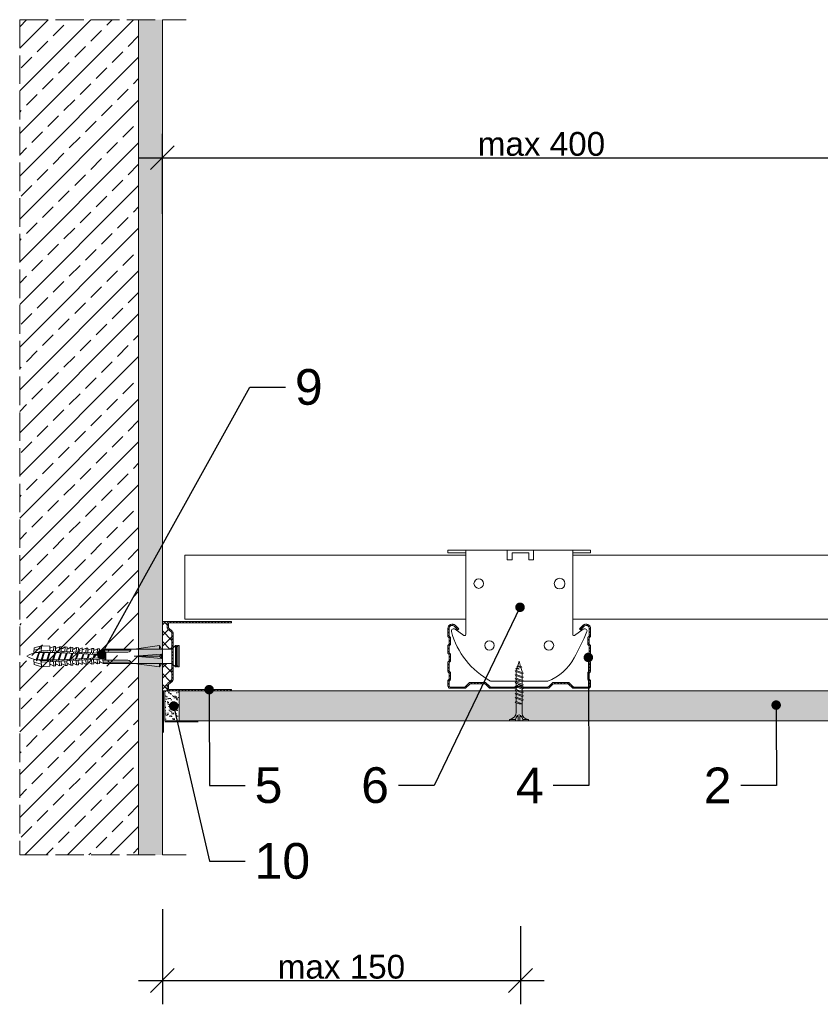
# Model space of a CAD drawing. Header units: millimetres. Extents: x -295 to 1938, y -1539 to -487.
# Tile 2 of 6: x -295 to 42, y -1020 to -606. Entities that reach past the tile are written whole.
import ezdxf
from ezdxf import colors
from ezdxf.entities.mleader import LeaderData, LeaderLine
from ezdxf.math import Vec2, Vec3

# ---------------------------------------------------------------- set-up
doc = ezdxf.new("R2010")
doc.units = ezdxf.units.MM
doc.linetypes.add('ACAD_ISO02W100', pattern=[15, 12, -3])
doc.layers.get('0').update_dxf_attribs({"lineweight": 5})
doc.layers.get('Defpoints').update_dxf_attribs({"lineweight": 9})
for name, color, linetype, lineweight in [('_RIGIPS AKCESORIA', 7, 'Continuous', 5), ('_RIGIPS G-K', 7, 'Continuous', 9), ('_RIGIPS PROFIL', 7, 'Continuous', 9), ('_RIGIPS PŁYTA', 7, 'Continuous', 9), ('KRESKOWANIE', 7, 'Continuous', 9), ('PRZERYWANA', 7, 'ACAD_ISO02W100', 9)]:
    doc.layers.add(name, color=color, linetype=linetype, lineweight=lineweight)
doc.styles.get("Standard").update_dxf_attribs({"font": 'arial.ttf'})
doc.dimstyles.new('Rigips', dxfattribs={"dimtxt": 10, "dimasz": 10, "dimexe": 10, "dimexo": 0.625, "dimtad": 1, "dimtxsty": 'Standard', "dimblk": 'OBLIQUE', "dimcen": 2.5, "dimdle": 10, "dimadec": 0, "dimazin": 0, "dimtfac": 1, "dimtmove": 0, "dimatfit": 3, "dimldrblk": 'DOT', "dimfxl": 1, "dimarcsym": 0})

# ---------------------------------------------------------------- blocks, each defined once
blk = doc.blocks.new('_Dot')
at = {"color": 0, "linetype": 'ByBlock', "lineweight": -2}
blk.add_line((-0.5, 0), (-1, 0), dxfattribs=at)
at = {"color": 0, "linetype": 'ByBlock', "const_width": 0.5}
blk.add_lwpolyline([(-0.25, 0, 1), (0.25, 0, 1)], format="xyb", close=True, dxfattribs=at)
blk = doc.blocks.new('TN 25')
at = {"layer": '_RIGIPS AKCESORIA'}
for p, q in [((0, -0.84), (0, 7.16)), ((0, 7.16), (0.46, 7.16)), ((0.46, 4.78), (0, 4.78)), ((0.46, 7.16), (0.46, 4.78)), ((1.77, 3.5), (1.77, 4.2)), ((3.02, 4.46), (8.47, 4.46)), ((7.12, 4.46), (7.12, 3.18)), ((8.03, 2.01), (7.12, 4.46)), ((8.47, 4.46), (8.79, 5)), ((9.61, 1.51), (8.47, 4.46)), ((8.79, 5), (9.93, 2.01)), ((9, 4.46), (10.1, 4.46)), ((10.1, 4.46), (10.41, 5)), ((11.23, 1.51), (10.1, 4.46)), ((10.41, 5), (11.56, 2.01)), ((10.62, 4.46), (11.67, 4.46)), ((11.67, 4.46), (11.99, 5)), ((12.81, 1.51), (11.67, 4.46)), ((11.99, 5), (13.14, 2.01)), ((12.2, 4.46), (13.21, 4.46)), ((13.21, 4.46), (13.52, 5)), ((14.34, 1.51), (13.21, 4.46)), ((13.52, 5), (14.67, 2.01)), ((13.73, 4.46), (14.8, 4.46)), ((14.8, 4.46), (15.12, 5)), ((15.94, 1.51), (14.8, 4.46)), ((15.12, 5), (16.26, 2.01)), ((15.33, 4.46), (16.42, 4.46)), ((16.42, 4.46), (16.73, 5)), ((17.55, 1.51), (16.42, 4.46)), ((16.73, 5), (17.88, 2.01)), ((16.94, 4.46), (17.99, 4.46)), ((17.99, 4.46), (18.31, 5)), ((19.13, 1.51), (17.99, 4.46)), ((18.31, 5), (19.45, 2.01)), ((18.52, 4.46), (19.68, 4.46)), ((19.68, 4.46), (20, 5)), ((20.82, 1.51), (19.68, 4.46)), ((20, 5), (21.14, 2.01)), ((20.21, 4.46), (20.7, 4.46)), ((20.7, 4.46), (22.28, 3.98)), ((22.28, 3.98), (22.56, 4.37)), ((22.56, 4.37), (23.03, 2.71)), ((0, 3.5), (1.77, 3.5)), ((0, 2.83), (1.77, 2.83)), ((0.46, 1.64), (0, 1.64)), ((0.46, -0.84), (0.46, 1.64)), ((1.77, 2.83), (1.77, 2.18)), ((7.49, 2.01), (3.55, 2.01)), ((7.12, 3.18), (7.65, 1.53)), ((7.65, 1.53), (8.03, 2.01)), ((9.41, 2.01), (8.03, 2.01)), ((9.93, 2.01), (9.61, 1.51)), ((11.04, 2.01), (9.93, 2.01)), ((11.56, 2.01), (11.23, 1.51)), ((12.61, 2.01), (11.56, 2.01)), ((13.14, 2.01), (12.81, 1.51)), ((14.15, 2.01), (13.14, 2.01)), ((14.67, 2.01), (14.34, 1.51)), ((15.74, 2.01), (14.67, 2.01)), ((16.26, 2.01), (15.94, 1.51)), ((17.36, 2.01), (16.26, 2.01)), ((17.88, 2.01), (17.55, 1.51)), ((18.93, 2.01), (17.88, 2.01)), ((19.45, 2.01), (19.13, 1.51)), ((19.45, 2.01), (20.62, 2.01)), ((21.14, 2.01), (20.82, 1.51)), ((21.14, 2.01), (21.81, 2.12)), ((21.85, 1.83), (21.67, 3.28)), ((21.67, 3.28), (22.14, 2.4)), ((22.14, 2.4), (21.85, 1.83)), ((22.7, 2.36), (22.14, 2.4)), ((22.7, 2.36), (22.28, 3.98)), ((23.03, 2.71), (22.7, 2.36)), ((22.71, 3.85), (25, 3.24)), ((25, 3.24), (23.03, 2.71)), ((0, -0.84), (0.46, -0.84))]:
    blk.add_line(p, q, dxfattribs=at)
for centre, major_axis, ratio, start_param, end_param in [((3.09, 7.67), (0.17, 3.2), 0.826134, 1.773653, 3.180586), ((-0.04, 0.9), (0, 3.93), 0.848176, -0.720942, -0.151112), ((3.37, -1.57), (0.28, 3.57), 0.832181, 0.035984, 1.430787), ((-2.73, 15.91), (0, 14.76), 0.848176, 3.399396, 3.475072), ((0.59, 4.62), (0, 2.81), 0.848176, 3.475072, 3.862535), ((1.66, 3.18), (0, 0.895), 0.848176, -1.552777, -0.720942), ((1.66, 3.18), (0, 0.895), 0.848176, 3.862535, 4.730408)]:
    blk.add_ellipse(centre, major_axis=major_axis, ratio=ratio, start_param=start_param, end_param=end_param, dxfattribs=at)
blk = doc.blocks.new('CD 60 ULTRASTIL')
h = blk.add_hatch()
h.set_pattern_fill('ANSI31', color=256, scale=0.3, style=0)
h.paths.add_polyline_path([(542.88, 684.5, -0.302776), (543.49, 684.5), (544.54, 683.79, 0.148069), (544.85, 683.7), (555.42, 683.7, 0.198912), (555.81, 683.86), (557.38, 685.44, -0.198912), (557.77, 685.6), (563.59, 685.6, -0.198912), (563.98, 685.44), (565.55, 683.86, 0.198912), (565.94, 683.7), (572.18, 683.7, 0.414214), (573.18, 684.7), (573.18, 686.74, 0.198912), (573.02, 687.12), (572.74, 687.4, -0.198912), (572.58, 687.79), (572.58, 689.87, -0.198912), (572.74, 690.26), (573.02, 690.54, 0.198912), (573.18, 690.93), (573.18, 694.47, 0.198912), (573.02, 694.86), (572.74, 695.14, -0.198912), (572.58, 695.53), (572.58, 697.61, -0.198912), (572.74, 698), (573.02, 698.28, 0.198912), (573.18, 698.67), (573.18, 701.47, 0.198912), (573.02, 701.86), (572.74, 702.14, -0.198912), (572.58, 702.53), (572.58, 704.61, -0.198912), (572.74, 705), (573.02, 705.28, 0.198912), (573.18, 705.67), (573.18, 708.9, 0.666128), (570.12, 710.18), (568.55, 708.63), (568.93, 708.24), (570.5, 709.79, -0.666128), (572.63, 708.9), (572.63, 705.9, -0.198912), (572.47, 705.51), (572.19, 705.23, 0.198912), (572.03, 704.84), (572.03, 702.3, 0.198912), (572.19, 701.91), (572.47, 701.63, -0.198912), (572.63, 701.25), (572.63, 698.9, -0.198912), (572.47, 698.51), (572.19, 698.23, 0.198912), (572.03, 697.84), (572.03, 695.3, 0.198912), (572.19, 694.91), (572.47, 694.63, -0.198912), (572.63, 694.25), (572.63, 691.16, -0.198912), (572.47, 690.77), (572.19, 690.49, 0.198912), (572.03, 690.1), (572.03, 687.56, 0.198912), (572.19, 687.17), (572.47, 686.9, -0.198912), (572.63, 686.51), (572.63, 684.7, -0.414214), (572.18, 684.25), (566.17, 684.25, -0.198912), (565.78, 684.41), (564.2, 685.99, 0.198912), (563.82, 686.15), (557.55, 686.15, 0.198912), (557.16, 685.99), (555.58, 684.41, -0.198912), (555.19, 684.25), (545.01, 684.25, -0.148069), (544.71, 684.34), (543.49, 685.16, 0.302776), (542.88, 685.16), (541.65, 684.34, -0.148069), (541.35, 684.25), (531.17, 684.25, -0.198912), (530.78, 684.41), (529.2, 685.99, 0.198912), (528.82, 686.15), (522.55, 686.15, 0.198912), (522.16, 685.99), (520.58, 684.41, -0.198912), (520.19, 684.25), (514.18, 684.25, -0.414214), (513.73, 684.7), (513.73, 686.51, -0.198912), (513.89, 686.9), (514.17, 687.17, 0.198912), (514.33, 687.56), (514.33, 690.1, 0.198912), (514.17, 690.49), (513.89, 690.77, -0.198912), (513.73, 691.16), (513.73, 694.25, -0.198912), (513.89, 694.63), (514.17, 694.91, 0.198912), (514.33, 695.3), (514.33, 697.84, 0.198912), (514.17, 698.23), (513.89, 698.51, -0.198912), (513.73, 698.9), (513.73, 701.25, -0.198912), (513.89, 701.63), (514.17, 701.91, 0.198912), (514.33, 702.3), (514.33, 704.84, 0.198912), (514.17, 705.23), (513.89, 705.51, -0.198912), (513.73, 705.9), (513.73, 708.9, -0.666128), (515.86, 709.79), (517.43, 708.24), (517.81, 708.63), (516.25, 710.18, 0.666128), (513.18, 708.9), (513.18, 705.67, 0.198912), (513.34, 705.28), (513.62, 705, -0.198912), (513.78, 704.61), (513.78, 702.53, -0.198912), (513.62, 702.14), (513.34, 701.86, 0.198912), (513.18, 701.47), (513.18, 698.67, 0.198912), (513.34, 698.28), (513.62, 698, -0.198912), (513.78, 697.61), (513.78, 695.53, -0.198912), (513.62, 695.14), (513.34, 694.86, 0.198912), (513.18, 694.47), (513.18, 690.93, 0.198912), (513.34, 690.54), (513.62, 690.26, -0.198912), (513.78, 689.87), (513.78, 687.79, -0.198912), (513.62, 687.4), (513.34, 687.12, 0.198912), (513.18, 686.74), (513.18, 684.7, 0.414214), (514.18, 683.7), (520.42, 683.7, 0.198912), (520.81, 683.86), (522.38, 685.44, -0.198912), (522.77, 685.6), (528.59, 685.6, -0.198912), (528.98, 685.44), (530.55, 683.86, 0.198912), (530.94, 683.7), (541.51, 683.7, 0.148069), (541.82, 683.79)])
for p, q in [((513.18, 708.9), (513.18, 705.67)), ((513.73, 708.9), (513.73, 705.9)), ((515.86, 709.79), (517.43, 708.24)), ((516.25, 710.18), (517.81, 708.63)), ((517.43, 708.24), (517.81, 708.63)), ((570.12, 710.18), (568.55, 708.63)), ((568.93, 708.24), (568.55, 708.63)), ((570.5, 709.79), (568.93, 708.24)), ((572.63, 708.9), (572.63, 705.9)), ((573.18, 708.9), (573.18, 705.67)), ((513.34, 705.28), (513.62, 705)), ((513.78, 704.61), (513.78, 702.53)), ((513.89, 705.51), (514.17, 705.23)), ((514.33, 704.84), (514.33, 702.3)), ((572.03, 704.84), (572.03, 702.3)), ((572.47, 705.51), (572.19, 705.23)), ((572.58, 704.61), (572.58, 702.53)), ((573.02, 705.28), (572.74, 705)), ((513.18, 698.67), (513.18, 701.47)), ((513.34, 701.86), (513.62, 702.14)), ((513.73, 698.9), (513.73, 701.25)), ((513.89, 701.63), (514.17, 701.91)), ((572.47, 701.63), (572.19, 701.91)), ((572.63, 698.9), (572.63, 701.25)), ((573.02, 701.86), (572.74, 702.14)), ((573.18, 698.67), (573.18, 701.47)), ((513.34, 698.28), (513.62, 698)), ((513.34, 694.86), (513.62, 695.14)), ((513.78, 697.61), (513.78, 695.53)), ((513.89, 698.51), (514.17, 698.23)), ((514.33, 697.84), (514.33, 695.3)), ((572.03, 697.84), (572.03, 695.3)), ((572.47, 698.51), (572.19, 698.23)), ((572.58, 697.61), (572.58, 695.53)), ((573.02, 698.28), (572.74, 698)), ((573.02, 694.86), (572.74, 695.14)), ((513.18, 694.47), (513.18, 690.93)), ((513.73, 694.25), (513.73, 691.16)), ((513.89, 694.63), (514.17, 694.91)), ((572.47, 694.63), (572.19, 694.91)), ((572.63, 694.25), (572.63, 691.16)), ((573.18, 694.47), (573.18, 690.93)), ((513.34, 690.54), (513.62, 690.26)), ((513.34, 687.12), (513.62, 687.4)), ((513.78, 689.87), (513.78, 687.79)), ((513.89, 690.77), (514.17, 690.49)), ((513.89, 686.9), (514.17, 687.17)), ((514.33, 690.1), (514.33, 687.56)), ((572.03, 690.1), (572.03, 687.56)), ((572.47, 690.77), (572.19, 690.49)), ((572.47, 686.9), (572.19, 687.17)), ((572.58, 689.87), (572.58, 687.79)), ((573.02, 690.54), (572.74, 690.26)), ((573.02, 687.12), (572.74, 687.4)), ((513.18, 686.74), (513.18, 684.7)), ((513.73, 686.51), (513.73, 684.7)), ((514.18, 684.25), (520.19, 684.25)), ((514.18, 683.7), (520.42, 683.7)), ((520.58, 684.41), (522.16, 685.99)), ((520.81, 683.86), (522.38, 685.44)), ((522.55, 686.15), (528.82, 686.15)), ((528.59, 685.6), (522.77, 685.6)), ((530.55, 683.86), (528.98, 685.44)), ((530.78, 684.41), (529.2, 685.99)), ((530.94, 683.7), (541.51, 683.7)), ((531.17, 684.25), (541.35, 684.25)), ((541.65, 684.34), (542.88, 685.16)), ((541.82, 683.79), (542.88, 684.5)), ((544.71, 684.34), (543.49, 685.16)), ((544.54, 683.79), (543.49, 684.5)), ((544.85, 683.7), (555.42, 683.7)), ((545.01, 684.25), (555.19, 684.25)), ((555.58, 684.41), (557.16, 685.99)), ((555.81, 683.86), (557.38, 685.44)), ((557.55, 686.15), (563.82, 686.15)), ((557.77, 685.6), (563.59, 685.6)), ((565.55, 683.86), (563.98, 685.44)), ((565.78, 684.41), (564.2, 685.99)), ((565.94, 683.7), (572.18, 683.7)), ((566.17, 684.25), (572.18, 684.25)), ((572.63, 686.51), (572.63, 684.7)), ((573.18, 686.74), (573.18, 684.7))]:
    blk.add_line(p, q)
for centre, radius, start, end in [((514.98, 708.9), 1.8, 45.3251, 180), ((514.98, 708.9), 1.25, 45.3251, 180), ((571.38, 708.9), 1.8, 360, 134.6749), ((571.38, 708.9), 1.25, 360, 134.6749), ((513.73, 705.67), 0.55, 180, 225), ((513.23, 704.61), 0.55, 0, 45), ((514.28, 705.9), 0.55, 180, 225), ((513.78, 704.84), 0.55, 0, 45), ((572.58, 704.84), 0.55, 135, 180), ((572.08, 705.9), 0.55, 315, 0), ((573.13, 704.61), 0.55, 135, 180), ((572.63, 705.67), 0.55, 315, 0), ((513.73, 701.47), 0.55, 135, 180), ((513.23, 702.53), 0.55, 315, 0), ((514.28, 701.25), 0.55, 135, 180), ((513.78, 702.3), 0.55, 315, 0), ((572.58, 702.3), 0.55, 180, 225), ((572.08, 701.25), 0.55, 0, 45), ((573.13, 702.53), 0.55, 180, 225), ((572.63, 701.47), 0.55, 0, 45), ((513.73, 698.67), 0.55, 180, 225), ((513.23, 697.61), 0.55, 360, 45), ((513.23, 695.53), 0.55, 315, 0), ((514.28, 698.9), 0.55, 180, 225), ((513.78, 697.84), 0.55, 0, 45), ((513.78, 695.3), 0.55, 315, 0), ((572.58, 697.84), 0.55, 135, 180), ((572.58, 695.3), 0.55, 180, 225), ((572.08, 698.9), 0.55, 315, 0), ((573.13, 697.61), 0.55, 135, 180), ((573.13, 695.53), 0.55, 180, 225), ((572.63, 698.67), 0.55, 315, 0), ((513.73, 694.47), 0.55, 135, 180), ((514.28, 694.25), 0.55, 135, 180), ((514.28, 691.16), 0.55, 180, 225), ((572.08, 694.25), 0.55, 0, 45), ((572.08, 691.16), 0.55, 315, 0), ((572.63, 694.47), 0.55, 0, 45), ((513.73, 690.93), 0.55, 180, 225), ((513.73, 686.74), 0.55, 135, 180), ((513.23, 689.87), 0.55, 0, 45), ((513.23, 687.79), 0.55, 315, 0), ((514.28, 686.51), 0.55, 135, 180), ((513.78, 690.1), 0.55, 360, 45), ((513.78, 687.56), 0.55, 315, 360), ((572.58, 690.1), 0.55, 135, 180), ((572.58, 687.56), 0.55, 180, 225), ((572.08, 686.51), 0.55, 360, 45), ((573.13, 689.87), 0.55, 135, 180), ((573.13, 687.79), 0.55, 180, 225), ((572.63, 690.93), 0.55, 315, 0), ((572.63, 686.74), 0.55, 360, 45), ((514.18, 684.7), 1, 180, 270), ((514.18, 684.7), 0.45, 180, 270), ((520.19, 684.8), 0.55, 270, 315), ((520.42, 684.25), 0.55, 270, 315), ((522.55, 685.6), 0.55, 90, 135), ((522.77, 685.05), 0.55, 90, 135), ((528.59, 685.05), 0.55, 45, 90), ((528.82, 685.6), 0.55, 45, 90), ((530.94, 684.25), 0.55, 225, 270), ((531.17, 684.8), 0.55, 225, 270), ((541.35, 684.8), 0.55, 270, 303.6901), ((541.51, 684.25), 0.55, 270, 303.6901), ((543.18, 684.7), 0.55, 56.3099, 123.6901), ((543.18, 684.04), 0.55, 56.3099, 123.6901), ((544.85, 684.25), 0.55, 236.3099, 270), ((545.01, 684.8), 0.55, 236.3099, 270), ((555.19, 684.8), 0.55, 270, 315), ((555.42, 684.25), 0.55, 270, 315), ((557.55, 685.6), 0.55, 90, 135), ((557.77, 685.05), 0.55, 90, 135), ((563.59, 685.05), 0.55, 45, 90), ((563.82, 685.6), 0.55, 45, 90), ((565.94, 684.25), 0.55, 225, 270), ((566.17, 684.8), 0.55, 225, 270), ((572.18, 684.7), 1, 270, 0), ((572.18, 684.7), 1, 270, 360), ((572.18, 684.7), 0.45, 270, 360)]:
    blk.add_arc(centre, radius, start, end)
blk = doc.blocks.new('Lacznik krzyzowy (widok2)')
at = {"layer": '_RIGIPS AKCESORIA'}
for p, q in [((94.8, 91.5, 218.36), (94.8, 90.5, 218.36)), ((94.8, 91.5, 218.36), (154.8, 91.5, 218.36)), ((102.3, 56.15, 218.36), (102.3, 91.5, 218.36)), ((119.8, 91.5, 218.36), (119.8, 87.5, 218.36)), ((130.8, 91.5, 218.36), (119.8, 91.5, 218.36)), ((130.85, 91.5, 218.36), (130.85, 87.5, 218.36)), ((147.3, 91.5, 218.36), (147.3, 56.15, 218.36)), ((154.8, 91.5, 218.36), (154.8, 90.5, 218.36)), ((94.8, 90.5, 218.36), (102.3, 90.5, 218.36)), ((119.8, 87.5, 218.36), (121.8, 87.5, 218.36)), ((121.8, 87.5, 218.36), (121.8, 90.5, 218.36)), ((121.8, 90.5, 218.36), (128.85, 90.5, 218.36)), ((128.85, 90.5, 218.36), (128.85, 87.5, 218.36)), ((128.85, 87.5, 218.36), (130.85, 87.5, 218.36)), ((154.8, 90.5, 218.36), (147.3, 90.5, 218.36)), ((97.87, 58.35, 218.36), (101.51, 55.74, 218.36)), ((148.09, 55.74, 218.36), (151.73, 58.35, 218.36)), ((136.8, 36.5, 218.36), (112.81, 36.5, 218.36))]:
    blk.add_line(p, q, dxfattribs=at)
for centre, radius in [((107.8, 77.5, 218.36), 2), ((141.8, 77.5, 218.36), 2.24), ((112.3, 51.5, 218.36), 2), ((137.3, 51.5, 218.36), 2)]:
    blk.add_circle(centre, radius, dxfattribs=at)
for centre, radius, start, end in [((97.29, 57.53, 218.36), 1, 122.1388, 189.8152), ((97.29, 57.53, 218.36), 1, 54.4623, 122.1388), ((152.32, 57.53, 218.36), 1, 350.1848, 125.5377), ((129.23, 66.45, 218.36), 34.16, 195.4351, 241.2658), ((101.8, 56.15, 218.36), 0.5, 234.4623, 0), ((147.8, 56.15, 218.36), 0.5, 180, 305.5377), ((20.47, 114.78, 218.36), 144.71, 331.7398, 336.6225), ((129.12, 56.49, 218.36), 21.41, 291.013, 331.4749)]:
    blk.add_arc(centre, radius, start, end, dxfattribs=at)
blk = doc.blocks.new('kolek rozprezny komplet 60')
for p, q in [((393.81, 219.85), (390.76, 218.91)), ((393.68, 217.35), (393.81, 219.85)), ((397.41, 219.66), (393.81, 219.85)), ((397.31, 217.76), (397.41, 219.66)), ((399, 219.58), (397.82, 218.98)), ((398.9, 217.68), (399, 219.58)), ((399.8, 219.54), (399, 219.58)), ((399.7, 217.64), (399.8, 219.54)), ((401.4, 219.45), (400.22, 218.85)), ((401.3, 217.56), (401.4, 219.45)), ((402.2, 219.41), (401.4, 219.45)), ((402.1, 217.51), (402.2, 219.41)), ((403.8, 219.33), (402.61, 218.72)), ((403.7, 217.43), (403.8, 219.33)), ((404.6, 219.29), (403.8, 219.33)), ((443.47, 219.95), (432.8, 218.45)), ((443.47, 218.45), (443.47, 219.95)), ((443.47, 219.95), (444.34, 218.45)), ((450.17, 219.95), (448.67, 218.45)), ((450.17, 219.95), (450.17, 210.95)), ((450.67, 219.95), (450.17, 219.95)), ((450.67, 219.95), (450.67, 210.95)), ((450.67, 219.35), (451.17, 219.95)), ((451.17, 219.95), (451.67, 219.95)), ((451.17, 219.95), (451.17, 210.95)), ((451.67, 219.95), (451.67, 210.95)), ((390.66, 217.01), (390.76, 218.91)), ((393.15, 216.88), (390.66, 217.01)), ((393.75, 218.75), (390.71, 217.96)), ((391.67, 216.95), (392.67, 216.95)), ((392.67, 216.95), (391.67, 213.95)), ((392.67, 216.95), (392.07, 213.95)), ((393.07, 216.95), (392.07, 213.95)), ((392.67, 216.95), (393.04, 217.45)), ((393.07, 216.95), (393.04, 217.45)), ((393.07, 216.95), (394.67, 216.95)), ((394.67, 216.95), (393.67, 213.95)), ((417.38, 216.11), (393.68, 217.35)), ((420.47, 216.55), (393.71, 217.95)), ((394.67, 216.95), (394.07, 213.95)), ((395.07, 216.95), (394.07, 213.95)), ((394.67, 216.95), (394.92, 217.29)), ((395.07, 216.95), (395.05, 217.28)), ((395.07, 216.95), (397.07, 216.95)), ((397.07, 216.95), (396.07, 213.95)), ((397.07, 216.95), (396.47, 213.95)), ((397.47, 216.95), (396.47, 213.95)), ((397.07, 216.95), (397.23, 217.17)), ((397.47, 216.95), (397.46, 217.16)), ((397.47, 216.95), (399.47, 216.95)), ((397.67, 217.14), (397.71, 217.74)), ((398.47, 217.1), (398.5, 217.7)), ((399.47, 216.95), (398.47, 213.95)), ((399.47, 216.95), (398.87, 213.95)), ((399.87, 216.95), (398.87, 213.95)), ((399.47, 216.95), (399.55, 217.05)), ((399.87, 216.95), (399.87, 217.03)), ((399.87, 216.95), (401.38, 216.95)), ((400.07, 217.02), (400.1, 217.62)), ((400.87, 216.98), (400.9, 217.58)), ((401.87, 216.92), (400.87, 213.95)), ((401.87, 216.92), (401.27, 213.95)), ((402.26, 216.9), (401.27, 213.95)), ((402.47, 216.89), (402.5, 217.49)), ((403.27, 216.85), (403.3, 217.45)), ((404.22, 216.8), (403.31, 214.05)), ((404.24, 216.8), (403.7, 214.07)), ((404.62, 216.78), (403.72, 214.07)), ((404.5, 217.39), (404.6, 219.29)), ((404.86, 216.77), (404.9, 217.37)), ((406.19, 219.2), (405.01, 218.6)), ((405.66, 216.73), (405.69, 217.32)), ((406.58, 216.68), (405.75, 214.18)), ((406.09, 217.3), (406.19, 219.2)), ((406.62, 216.68), (406.12, 214.2)), ((406.98, 216.66), (406.16, 214.2)), ((406.99, 219.16), (406.19, 219.2)), ((406.89, 217.26), (406.99, 219.16)), ((407.26, 216.64), (407.29, 217.24)), ((408.59, 219.08), (407.41, 218.47)), ((408.06, 216.6), (408.09, 217.2)), ((408.94, 216.55), (408.19, 214.31)), ((408.49, 217.18), (408.59, 219.08)), ((408.99, 216.55), (408.55, 214.33)), ((409.39, 219.03), (408.59, 219.08)), ((409.34, 216.53), (408.6, 214.33)), ((409.29, 217.14), (409.39, 219.03)), ((409.66, 216.52), (409.69, 217.12)), ((410.99, 218.95), (409.8, 218.35)), ((410.46, 216.47), (410.49, 217.07)), ((411.3, 216.43), (410.64, 214.44)), ((410.89, 217.05), (410.99, 218.95)), ((411.37, 216.43), (410.98, 214.45)), ((411.69, 216.41), (411.04, 214.46)), ((412.59, 218.87), (411.4, 218.26)), ((412.05, 216.39), (412.09, 216.99)), ((412.49, 216.97), (412.59, 218.87)), ((413.38, 218.82), (412.59, 218.87)), ((412.85, 216.35), (412.89, 216.95)), ((413.66, 216.31), (413.08, 214.56)), ((413.28, 216.93), (413.38, 218.82)), ((413.75, 216.3), (413.4, 214.58)), ((414.05, 216.29), (413.49, 214.58)), ((414.98, 218.74), (413.8, 218.14)), ((414.45, 216.27), (414.48, 216.86)), ((414.88, 216.84), (414.98, 218.74)), ((415.78, 218.7), (414.98, 218.74)), ((415.25, 216.22), (415.28, 216.82)), ((416.02, 216.18), (415.52, 214.69)), ((415.68, 216.8), (415.78, 218.7)), ((416.12, 216.18), (415.83, 214.71)), ((416.41, 216.16), (415.93, 214.71)), ((417.38, 218.62), (416.2, 218.01)), ((417.28, 216.72), (417.38, 218.62)), ((418.18, 218.57), (417.38, 218.62)), ((418.22, 215.58), (418.01, 214.95)), ((418.08, 216.68), (418.18, 218.57)), ((419.78, 218.49), (418.59, 217.89)), ((419.68, 216.59), (419.78, 218.49)), ((430.17, 217.15), (419.71, 217.15)), ((431.37, 217.95), (419.75, 217.95)), ((448.67, 218.45), (419.77, 218.45)), ((420.47, 217.15), (420.47, 213.75)), ((420.67, 217.15), (420.67, 213.75)), ((420.87, 217.15), (420.87, 213.75)), ((444.34, 216.37), (432.8, 215.45)), ((432.8, 215.45), (443.47, 215.45)), ((444.34, 214.53), (432.8, 215.45)), ((444.34, 216.37), (443.47, 215.45)), ((444.34, 214.53), (443.47, 215.45)), ((444.34, 214.53), (444.34, 216.37)), ((448.67, 218.45), (448.67, 212.45)), ((448.67, 216.95), (448.67, 213.95)), ((393.15, 214.02), (390.66, 213.89)), ((390.66, 213.89), (390.76, 211.99)), ((393.75, 212.15), (390.71, 212.94)), ((393.81, 211.05), (390.76, 211.99)), ((391.67, 213.95), (391.71, 213.45)), ((391.71, 213.45), (392.07, 213.95)), ((392.07, 213.95), (393.67, 213.95)), ((393.67, 213.95), (393.7, 213.55)), ((417.38, 214.79), (393.68, 213.55)), ((393.68, 213.55), (393.81, 211.05)), ((420.47, 214.35), (393.71, 212.95)), ((393.78, 213.55), (394.07, 213.95)), ((397.41, 211.24), (393.81, 211.05)), ((394.07, 213.95), (396.07, 213.95)), ((396.07, 213.95), (396.09, 213.67)), ((396.28, 213.68), (396.47, 213.95)), ((396.47, 213.95), (398.47, 213.95)), ((397.31, 213.14), (397.41, 211.24)), ((397.67, 213.76), (397.71, 213.16)), ((399, 211.32), (397.82, 211.93)), ((398.47, 213.95), (398.48, 213.8)), ((398.47, 213.8), (398.5, 213.2)), ((398.77, 213.81), (398.87, 213.95)), ((398.87, 213.95), (400.87, 213.95)), ((398.9, 213.22), (399, 211.32)), ((399.8, 211.36), (399, 211.32)), ((399.7, 213.26), (399.8, 211.36)), ((400.07, 213.88), (400.1, 213.28)), ((401.4, 211.45), (400.22, 212.05)), ((400.87, 213.95), (400.88, 213.92)), ((400.87, 213.92), (400.9, 213.32)), ((401.27, 213.95), (401.38, 213.95)), ((401.27, 213.94), (401.27, 213.95)), ((401.3, 213.35), (401.4, 211.45)), ((402.2, 211.49), (401.4, 211.45)), ((402.1, 213.39), (402.2, 211.49)), ((402.47, 214.01), (402.5, 213.41)), ((403.8, 211.57), (402.61, 212.18)), ((403.27, 214.05), (403.3, 213.45)), ((403.7, 213.47), (403.8, 211.57)), ((404.6, 211.62), (403.8, 211.57)), ((404.5, 213.51), (404.6, 211.62)), ((404.86, 214.13), (404.9, 213.53)), ((406.19, 211.7), (405.01, 212.3)), ((405.66, 214.17), (405.69, 213.58)), ((406.09, 213.6), (406.19, 211.7)), ((406.99, 211.74), (406.19, 211.7)), ((406.89, 213.64), (406.99, 211.74)), ((407.26, 214.26), (407.29, 213.66)), ((408.59, 211.82), (407.41, 212.43)), ((408.06, 214.3), (408.09, 213.7)), ((408.49, 213.72), (408.59, 211.82)), ((409.39, 211.87), (408.59, 211.82)), ((409.29, 213.76), (409.39, 211.87)), ((409.66, 214.38), (409.69, 213.79)), ((410.99, 211.95), (409.8, 212.55)), ((410.46, 214.43), (410.49, 213.83)), ((410.89, 213.85), (410.99, 211.95)), ((412.59, 212.03), (411.4, 212.64)), ((412.05, 214.51), (412.09, 213.91)), ((412.49, 213.93), (412.59, 212.03)), ((413.38, 212.08), (412.59, 212.03)), ((412.85, 214.55), (412.89, 213.95)), ((413.28, 213.97), (413.38, 212.08)), ((414.98, 212.16), (413.8, 212.76)), ((414.45, 214.64), (414.48, 214.04)), ((414.88, 214.06), (414.98, 212.16)), ((415.78, 212.2), (414.98, 212.16)), ((415.25, 214.68), (415.28, 214.08)), ((415.68, 214.1), (415.78, 212.2)), ((417.38, 212.29), (416.2, 212.89)), ((417.28, 214.18), (417.38, 212.29)), ((418.18, 212.33), (417.38, 212.29)), ((418.08, 214.22), (418.18, 212.33)), ((419.78, 212.41), (418.59, 213.01)), ((419.68, 214.31), (419.78, 212.41)), ((430.17, 213.75), (419.71, 213.75)), ((431.37, 212.95), (419.75, 212.95)), ((448.67, 212.45), (419.77, 212.45)), ((443.47, 210.95), (432.8, 212.45)), ((443.47, 212.45), (443.47, 210.95)), ((443.47, 210.95), (444.34, 212.45)), ((450.17, 210.95), (448.67, 212.45)), ((450.67, 211.55), (451.17, 210.95)), ((450.67, 210.95), (450.17, 210.95)), ((451.17, 210.95), (451.67, 210.95))]:
    blk.add_line(p, q)
for centre, radius, start, end in [((393.41, 206.24), 10.85, 99.2038, 121.9083), ((393.41, 224.66), 10.85, 238.0917, 260.7962), ((393.65, 216.85), 0.5, 87, 177), ((397.68, 219.24), 0.3, 177, 297), ((400.08, 219.12), 0.3, 177, 297), ((402.48, 218.99), 0.3, 177, 297), ((404.87, 218.87), 0.3, 177, 297), ((407.27, 218.74), 0.3, 177, 297), ((409.67, 218.61), 0.3, 177, 297), ((411.27, 218.53), 0.3, 177, 297), ((413.66, 218.41), 0.3, 177, 297), ((416.06, 218.28), 0.3, 177, 297), ((417.55, 215.45), 0.682, 255.8604, 104.1386), ((418.46, 218.15), 0.3, 177, 297), ((422.67, 216.95), 1, 90, 168.463), ((430.17, 218.45), 1.3, 270, 0), ((393.65, 214.05), 0.5, 183, 273), ((397.68, 211.66), 0.3, 63, 183), ((400.08, 211.78), 0.3, 63, 183), ((402.48, 211.91), 0.3, 63, 183), ((404.87, 212.03), 0.3, 63, 183), ((407.27, 212.16), 0.3, 63, 183), ((409.67, 212.29), 0.3, 63, 183), ((411.27, 212.37), 0.3, 63, 183), ((413.66, 212.5), 0.3, 63, 183), ((416.06, 212.62), 0.3, 63, 183), ((418.46, 212.75), 0.3, 63, 183), ((422.67, 213.95), 1, 191.537, 270), ((430.17, 212.45), 1.3, 0, 90)]:
    blk.add_arc(centre, radius, start, end)
blk = doc.blocks.new('UD 30 ULTRASTIL')
h = blk.add_hatch()
h.set_pattern_fill('ANSI31', color=256, scale=0.3, style=0)
h.paths.add_polyline_path([(684.71, 712.9), (658.51, 712.9, 0.414214), (657.71, 712.1), (657.71, 710.25, 0.236068), (658.03, 709.61), (659.39, 708.59, -0.236068), (659.71, 707.95), (659.71, 688.65, -0.236068), (659.39, 688.01), (658.03, 686.99, 0.236068), (657.71, 686.35), (657.71, 684.5, 0.414214), (658.51, 683.7), (684.71, 683.7), (684.71, 684.25), (658.51, 684.25, -0.414214), (658.26, 684.5), (658.26, 686.35, -0.236068), (658.36, 686.55), (659.72, 687.57, 0.236068), (660.26, 688.65), (660.26, 707.95, 0.236068), (659.72, 709.03), (658.36, 710.05, -0.236068), (658.26, 710.25), (658.26, 712.1, -0.414214), (658.51, 712.35), (684.71, 712.35)])
for p, q in [((657.71, 712.1), (657.71, 710.25)), ((658.26, 712.1), (658.26, 710.25)), ((684.71, 712.9), (658.51, 712.9)), ((684.71, 712.35), (658.51, 712.35)), ((684.71, 712.35), (684.71, 712.9)), ((659.39, 708.59), (658.03, 709.61)), ((659.72, 709.03), (658.36, 710.05)), ((659.71, 707.95), (659.71, 688.65)), ((660.26, 707.95), (660.26, 688.65)), ((659.39, 688.01), (658.03, 686.99)), ((659.72, 687.57), (658.36, 686.55)), ((657.71, 686.35), (657.71, 684.5)), ((658.26, 686.35), (658.26, 684.5)), ((684.71, 684.25), (658.51, 684.25)), ((684.71, 683.7), (658.51, 683.7)), ((684.71, 683.7), (684.71, 684.25))]:
    blk.add_line(p, q)
for centre, radius, start, end in [((658.51, 712.1), 0.8, 90, 180), ((658.51, 712.1), 0.25, 90, 180), ((658.51, 710.25), 0.8, 180, 233.1301), ((658.51, 710.25), 0.25, 180, 233.1301), ((658.91, 707.95), 0.8, 0, 53.1301), ((658.91, 707.95), 1.35, 0, 53.1301), ((658.51, 686.35), 0.8, 126.8699, 180), ((658.91, 688.65), 0.8, 306.8699, 0), ((658.91, 688.65), 1.35, 306.8699, 0), ((658.51, 684.5), 0.8, 180, 270), ((658.51, 686.35), 0.25, 126.8699, 180), ((658.51, 684.5), 0.25, 180, 270)]:
    blk.add_arc(centre, radius, start, end)
blk = doc.blocks.new('_Oblique')
at = {"color": 0, "linetype": 'ByBlock', "lineweight": -2}
blk.add_line((-0.5, -0.5), (0.5, 0.5), dxfattribs=at)
blk = doc.blocks.new('*D36')
at = {"layer": '_RIGIPS PŁYTA', "color": 0, "lineweight": -2, "transparency": 16777216}
for p, q in [((-234.63, -687.4), (-234.63, -653.78)), ((84.07, -671.35), (84.07, -653.78)), ((-244.63, -663.78), (94.07, -663.78))]:
    blk.add_line(p, q, dxfattribs=at)
at = {"layer": 'Defpoints', "color": 0, "transparency": 16777216}
for p in [(84.07, -663.78), (84.07, -671.97), (-234.63, -688.02)]:
    blk.add_point(p, dxfattribs=at)
at = {"layer": '_RIGIPS PŁYTA', "color": 0, "lineweight": -2, "transparency": 16777216, "xscale": 10, "yscale": 10, "zscale": 10, "rotation": 180}
blk.add_blockref('_Oblique', (-234.63, -663.78), dxfattribs=at)
at = {"layer": '_RIGIPS PŁYTA', "color": 0, "lineweight": -2, "transparency": 16777216, "xscale": 10, "yscale": 10, "zscale": 10}
blk.add_blockref('_Oblique', (84.07, -663.78), dxfattribs=at)
at = {"layer": '_RIGIPS PŁYTA', "color": 0, "transparency": 16777216, "insert": (-75.28, -658.05), "char_height": 10, "attachment_point": 5}
blk.add_mtext('max 400', dxfattribs=at)
blk = doc.blocks.new('*D37')
at = {"layer": '_RIGIPS PŁYTA', "color": 0, "lineweight": -2, "transparency": 16777216}
for p, q in [((-234.63, -979.62), (-234.63, -1019.55)), ((-84.1, -986.65), (-84.1, -1019.55)), ((-244.63, -1009.55), (-74.1, -1009.55))]:
    blk.add_line(p, q, dxfattribs=at)
at = {"layer": 'Defpoints', "color": 0, "transparency": 16777216}
for p in [(-234.63, -979), (-84.1, -986.03), (-84.1, -1009.55)]:
    blk.add_point(p, dxfattribs=at)
at = {"layer": '_RIGIPS PŁYTA', "color": 0, "lineweight": -2, "transparency": 16777216, "xscale": 10, "yscale": 10, "zscale": 10, "rotation": 180}
blk.add_blockref('_Oblique', (-234.63, -1009.55), dxfattribs=at)
at = {"layer": '_RIGIPS PŁYTA', "color": 0, "lineweight": -2, "transparency": 16777216, "xscale": 10, "yscale": 10, "zscale": 10}
blk.add_blockref('_Oblique', (-84.1, -1009.55), dxfattribs=at)
at = {"layer": '_RIGIPS PŁYTA', "color": 0, "transparency": 16777216, "insert": (-159.37, -1003.82), "char_height": 10, "attachment_point": 5}
blk.add_mtext('max 150', dxfattribs=at)

msp = doc.modelspace()

# ---------------------------------------------------------------- hatches: boundary and pattern name
at = {"layer": '_RIGIPS G-K'}
h = msp.add_hatch(dxfattribs=at)
h.set_pattern_fill('ANSI37', color=256)
h.set_pattern_definition([(45, (-1627.834, -2459.8653), (-2.245064, 2.245064), []), (135, (-1627.834, -2459.8653), (-2.245064, -2.245064), [])])
h.paths.add_polyline_path([(-230.629, -863.629, 0.236068), (-230.949, -862.989), (-232.309, -861.969, -0.236068), (-232.629, -861.329), (-232.629, -859.479, -0.4142136), (-231.829, -858.679), (-234.629, -858.679), (-234.629, -870.279), (-230.629, -870.279)])
h.paths.add_polyline_path([(-230.629, -876.279), (-234.629, -876.279), (-234.629, -887.879), (-231.829, -887.879, -0.4142136), (-232.629, -887.079), (-232.629, -885.229, -0.236068), (-232.309, -884.589), (-230.949, -883.569, 0.236068), (-230.629, -882.929)])
h = msp.add_hatch(dxfattribs=at)
h.set_pattern_fill('DOTS', color=256, angle=45, style=0)
h.set_pattern_definition([(45, (-1627.8341, -533.4371), (-0.561266, 1.683798), [0, -1.5875])])
h.paths.add_polyline_path([(163.87, -887.873), (-205.629, -887.878), (-205.629, -887.879), (-227.629, -887.879), (-227.629, -900.36), (163.871, -900.36)])
at = {"layer": 'KRESKOWANIE'}
h = msp.add_hatch(dxfattribs=at)
h.set_pattern_fill('ANSI33', color=256, scale=2, angle=180, style=0)
h.set_pattern_definition([(225, (-2289.833, -2235.744), (8.980256, -8.980256), []), (225, (-2298.813, -2235.744), (8.980256, -8.980256), [6.35, -3.175])])
h.paths.add_polyline_path([(-244.629, -605.792), (-294.629, -605.792), (-294.629, -956.792), (-244.629, -956.792)])
h = msp.add_hatch(dxfattribs=at)
h.set_pattern_fill('AR-SAND', color=256, scale=0.1, style=0)
h.set_pattern_definition([(37.5, (-2289.8328, -2235.7436), (-0.160003, 4.8941324), [0, -3.8608, 0, -4.318, 0, -4.1275]), (7.5, (-2289.833, -2235.7436), (4.495233, 7.168251), [0, -2.0828, 0, -3.4798, 0, -1.3335]), (327.5, (-2292.957, -2235.7436), (7.909924, 0.014372), [0, -1.27, 0, -4.572, 0, -5.969]), (317.5, (-2292.957, -2235.7436), (7.635565, 2.229293), [0, -0.635, 0, -2.9972, 0, -3.429])])
h.paths.add_polyline_path([(-234.629, -605.792), (-244.629, -605.792), (-244.629, -956.792), (-234.629, -956.792)])
h = msp.add_hatch(dxfattribs=at)
h.set_pattern_fill('AR-SAND', color=256, scale=0.05, style=0)
h.set_pattern_definition([(37.5, (-1627.8341, -2426.354), (-0.0800016, 2.4470662), [0, -1.9304, 0, -2.159, 0, -2.06375]), (7.5, (-1627.834, -2426.354), (2.2476164, 3.5841255), [0, -1.0414, 0, -1.7399, 0, -0.66675]), (327.5, (-1629.3962, -2426.354), (3.9549619, 0.007186), [0, -0.635, 0, -2.286, 0, -2.9845]), (317.5, (-1629.3962, -2426.354), (3.817782, 1.1146466), [0, -0.3175, 0, -1.4986, 0, -1.7145])])
h.paths.add_polyline_path([(-227.629, -887.879), (-231.829, -887.879), (-233.629, -887.879), (-233.629, -900.36), (-227.629, -900.36)])

# ---------------------------------------------------------------- linework, layer by layer
for p, q in [((-244.629, -605.792), (-244.629, -956.792)), ((-234.629, -605.792), (-234.629, -956.792))]:
    msp.add_line(p, q)
at = {"layer": '_RIGIPS G-K'}
for p, q in [((378.565, -887.871), (-234.629, -887.879)), ((378.565, -900.36), (-233.629, -900.36)), ((-219.629, -900.86), (-233.629, -900.86))]:
    msp.add_line(p, q, dxfattribs=at)
at = {"layer": '_RIGIPS PROFIL'}
for p, q in [((-107.129, -830.765), (-225.247, -830.765)), ((-225.247, -830.765), (-225.247, -857.765)), ((142.77, -830.765), (-62.129, -830.765)), ((-107.129, -857.765), (-225.247, -857.765)), ((142.77, -857.765), (-62.129, -857.765))]:
    msp.add_line(p, q, dxfattribs=at)
at = {"layer": '_RIGIPS PŁYTA'}
for p, q in [((-234.129, -905.36), (-234.129, -887.879)), ((-233.629, -900.36), (-233.629, -887.879)), ((-227.629, -900.36), (-227.629, -887.879))]:
    msp.add_line(p, q, dxfattribs=at)
at = {"layer": 'KRESKOWANIE'}
msp.add_line((-231.829, -858.679), (-234.629, -858.679), dxfattribs=at)
at = {"layer": 'PRZERYWANA'}
for p, q in [((-294.629, -605.792), (-294.629, -956.792)), ((-294.629, -605.792), (-224.629, -605.792)), ((-294.629, -956.792), (-224.629, -956.792))]:
    msp.add_line(p, q, dxfattribs=at)

# ---------------------------------------------------------------- block references
for name, p in [('UD 30 ULTRASTIL', (-890.344, -1571.58)), ('CD 60 ULTRASTIL', (-627.81, -1570.462)), ('kolek rozprezny komplet 60', (-679.304, -1088.729))]:
    msp.add_blockref(name, p)
at = {"layer": '_RIGIPS AKCESORIA', "xscale": -1, "rotation": 270}
msp.add_blockref('TN 25', (-87.873, -900.36), dxfattribs=at)
at = {"layer": '_RIGIPS PROFIL'}
msp.add_blockref('Lacznik krzyzowy (widok2)', (-209.43, -920.264, -218.356), dxfattribs=at)

# ---------------------------------------------------------------- dimensions: what is measured, and where the dimension line sits
at = {"layer": '_RIGIPS PŁYTA'}
for base, p1, p2, text, picture, middle in [((84.073, -663.781), (-234.629, -688.023), (84.073, -671.973), 'max 400', '*D36', (-75.278, -658.05)), ((-84.103, -1009.552), (-234.629, -978.999), (-84.103, -986.027), 'max 150', '*D37', (-159.366, -1003.821))]:
    dim = msp.add_linear_dim(base=base, p1=p1, p2=p2, text=text, dimstyle='Rigips', dxfattribs=at)
    dim.commit()
    dim.dimension.update_dxf_attribs({"geometry": picture, "text_midpoint": middle})

# ---------------------------------------------------------------- leaders
at = {"layer": '_RIGIPS G-K'}
ml = msp.add_multileader_mtext('Standard', dxfattribs=at)
ml.set_content('9', color=256)
ml.set_leader_properties()
ml.set_arrow_properties(name='DOT')
ml.build(insert=Vec2(0, 0))
ml.multileader.update_dxf_attribs({"dogleg_length": 15})
ctx = ml.context
ctx.base_point, ctx.char_height, ctx.landing_gap_size, ctx.plane_origin = Vec3(-182.911, -760.227), 15, 4, Vec3(-232.908, -700.593)
notes = []
notes.append((ctx, [(0, (1, 1, 0), (-197.911, -760.227), (1, 0), 15, [(0, [(-260.147, -872.505)], 0, [])])]))
ctx.mtext.insert, ctx.mtext.flow_direction = Vec3(-178.911, -752.599), 5
ml = msp.add_multileader_mtext('Standard', dxfattribs=at)
ml.set_content('6', color=256)
ml.set_leader_properties()
ml.set_arrow_properties(name='DOT')
ml.build(insert=Vec2(0, 0))
ml.multileader.update_dxf_attribs({"dogleg_length": 15})
ctx = ml.context
ctx.base_point, ctx.char_height, ctx.landing_gap_size, ctx.plane_origin = Vec3(-153.295, -927.572), 15, 4, Vec3(-155.707, -796.963)
ctx.text_align_type = 2
notes.append((ctx, [(1, (1, 1, 0), (-120.39, -927.572), (-1, 0), 15, [(0, [(-84.281, -852.719)], 0, [])])]))
ctx.mtext.insert, ctx.mtext.alignment, ctx.mtext.flow_direction = Vec3(-139.39, -919.944), 3, 5
ml = msp.add_multileader_mtext('Standard', dxfattribs=at)
ml.set_content('4', color=256)
ml.set_leader_properties()
ml.set_arrow_properties(name='DOT')
ml.build(insert=Vec2(0, 0))
ml.multileader.update_dxf_attribs({"dogleg_length": 15})
ctx = ml.context
ctx.base_point, ctx.char_height, ctx.landing_gap_size, ctx.plane_origin = Vec3(-88.717, -927.572), 15, 4, Vec3(-90.658, -796.963)
ctx.text_align_type = 2
notes.append((ctx, [(1, (1, 1, 0), (-55.342, -927.572), (-1, 0), 15, [(0, [(-55.553, -873.787)], 0, [])])]))
ctx.mtext.insert, ctx.mtext.alignment, ctx.mtext.flow_direction = Vec3(-74.342, -920.072), 3, 5
ml = msp.add_multileader_mtext('Standard', dxfattribs=at)
ml.set_content('5', color=256)
ml.set_leader_properties()
ml.set_arrow_properties(name='DOT')
ml.build(insert=Vec2(0, 0))
ml.multileader.update_dxf_attribs({"dogleg_length": 15})
ctx = ml.context
ctx.base_point, ctx.char_height, ctx.landing_gap_size, ctx.plane_origin = Vec3(-199.832, -927.572), 15, 4, Vec3(-249.828, -796.963)
notes.append((ctx, [(0, (1, 1, 0), (-214.832, -927.572), (1, 0), 15, [(0, [(-214.982, -887.329)], 0, [])])]))
ctx.mtext.insert, ctx.mtext.flow_direction = Vec3(-195.832, -919.944), 5
ml = msp.add_multileader_mtext('Standard', dxfattribs=at)
ml.set_content('10', color=256)
ml.set_leader_properties()
ml.set_arrow_properties(name='DOT')
ml.build(insert=Vec2(0, 0))
ml.multileader.update_dxf_attribs({"dogleg_length": 15})
ctx = ml.context
ctx.base_point, ctx.char_height, ctx.landing_gap_size, ctx.plane_origin = Vec3(-199.832, -959.41), 15, 4, Vec3(-249.828, -828.802)
notes.append((ctx, [(0, (1, 1, 0), (-214.832, -959.41), (1, 0), 15, [(0, [(-229.846, -894.252)], 0, [])])]))
ctx.mtext.insert, ctx.mtext.flow_direction = Vec3(-195.832, -951.782), 5
ml = msp.add_multileader_mtext('Standard', dxfattribs=at)
ml.set_content('2', color=256)
ml.set_leader_properties()
ml.set_arrow_properties(name='DOT')
ml.build(insert=Vec2(0, 0))
ml.multileader.update_dxf_attribs({"dogleg_length": 15})
ctx = ml.context
ctx.base_point, ctx.char_height, ctx.landing_gap_size, ctx.plane_origin = Vec3(-9.32, -927.572), 15, 4, Vec3(-11.701, -796.963)
ctx.text_align_type = 2
notes.append((ctx, [(1, (1, 1, 0), (23.615, -927.572), (-1, 0), 15, [(0, [(23.404, -893.823)], 0, [])])]))
ctx.mtext.insert, ctx.mtext.alignment, ctx.mtext.flow_direction = Vec3(4.615, -920.072), 3, 5
for ctx, leaders in notes:
    for number, flags, end, landing, length, lines in leaders:
        leader = LeaderData()
        leader.index, (leader.has_last_leader_line, leader.has_dogleg_vector, leader.attachment_direction) = number, flags
        leader.last_leader_point, leader.dogleg_vector, leader.dogleg_length = Vec3(end), Vec3(landing), length
        for number, points, colour, breaks in lines:
            line = LeaderLine()
            line.index, line.vertices, line.color, line.breaks = number, Vec3.list(points), colors.encode_raw_color(colour), breaks
            leader.lines.append(line)
        ctx.leaders.append(leader)

doc.saveas('drawing.dxf')
